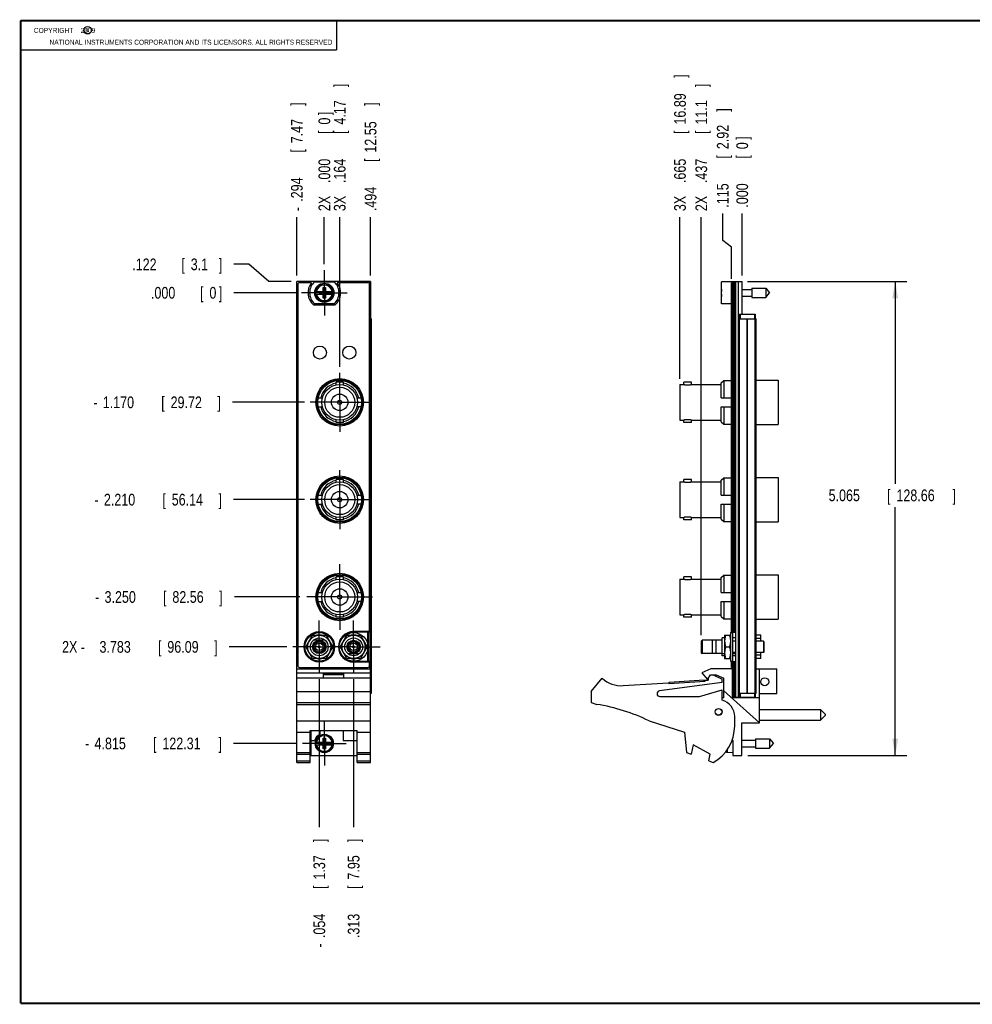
# Model space of a CAD drawing. Header units: inches. Extents: x 0.2 to 16.8, y 0.1 to 10.8.
# Tile 1 of 9: x 0.2 to 10.4, y 0.2 to 10.8. Entities that reach past the tile are written whole.
import ezdxf

# ---------------------------------------------------------------- set-up
doc = ezdxf.new("R2010")
doc.units = ezdxf.units.IN
doc.header["$LTSCALE"] = 0.935
doc.header["$MEASUREMENT"] = 0
doc.linetypes.add('CENTER', pattern=[0.6, 0.375, -0.075, 0.075, -0.075])
doc.layers.get('0').update_dxf_attribs({"linetype": 'CONTINUOUS'})
doc.layers.add('DEFAULT_1', color=7, linetype='CENTER')
doc.layers.add('DIMENSIONS', color=7, linetype='CONTINUOUS')
doc.styles.get("Standard").update_dxf_attribs({"font": 'txt', "width": 0.8})
doc.dimstyles.new('DIMSTYLE_1', dxfattribs={"dimtxt": 0.125, "dimasz": 0.18, "dimexe": 0.18, "dimexo": 0.0625, "dimgap": 0.09, "dimtad": 0, "dimtih": 1, "dimtoh": 1, "dimdec": 3, "dimzin": 4, "dimdsep": 46, "dimtxsty": 'STANDARD', "dimblk": '_FILLED', "dimblk1": '_FILLED', "dimblk2": '_FILLED', "dimcen": 0.09, "dimadec": 0, "dimazin": 0, "dimtp": 0.001, "dimtm": 0.001, "dimtfac": 1, "dimtdec": 3, "dimtofl": 0, "dimtmove": 0, "dimatfit": 3, "dimldrblk": '_FILLED', "dimfxl": 1, "dimtolj": 1, "dimtzin": 4, "dimarcsym": 0})
doc.dimstyles.new('DIMSTYLE_2', dxfattribs={"dimtxt": 0.125, "dimasz": 0.18, "dimexe": 0.18, "dimexo": 0.0625, "dimgap": 0.09, "dimtad": 0, "dimtih": 1, "dimtoh": 1, "dimdec": 3, "dimzin": 4, "dimdsep": 46, "dimtxsty": 'STANDARD', "dimblk": '_FILLED', "dimblk1": '_FILLED', "dimblk2": '_FILLED', "dimcen": 0.09, "dimadec": 0, "dimazin": 0, "dimtp": 0.001, "dimtm": 0.001, "dimtfac": 1, "dimtdec": 3, "dimtofl": 0, "dimtmove": 0, "dimatfit": 3, "dimldrblk": '_FILLED', "dimfxl": 1, "dimtolj": 1, "dimtzin": 4, "dimarcsym": 0})

# ---------------------------------------------------------------- blocks, each defined once
blk = doc.blocks.new('_FILLED')
at = {"color": 0, "linetype": 'BYBLOCK'}
blk.add_solid([(0, 0), (-1, 0.174), (-1, -0.174)], dxfattribs=at)
blk = doc.blocks.new('*D0')
at = {"layer": 'DIMENSIONS', "color": 2, "linetype": 'CONTINUOUS'}
for p, q in [((8.02, 7.973), (9.723, 7.973)), ((9.598, 7.973), (9.598, 5.811)), ((9.598, 2.908), (9.598, 5.561)), ((8.023, 2.908), (9.723, 2.908))]:
    blk.add_line(p, q, dxfattribs=at)
at = {"layer": 'DIMENSIONS', "color": 2, "linetype": 'CONTINUOUS', "xscale": 0.18, "yscale": 0.18, "zscale": 0.18}
for p, rotation in [((9.598, 7.973), 90), ((9.598, 2.908), 270)]:
    blk.add_blockref('_FILLED', p, dxfattribs=dict(at, rotation=rotation))
at = {"layer": 'DIMENSIONS', "color": 2, "linetype": 'CONTINUOUS', "width": 0.8}
for s, p in [('5.065', (8.886, 5.624)), ('[', (9.511, 5.624)), ('128.66', (9.611, 5.624)), (']', (10.211, 5.624))]:
    blk.add_text(s, height=0.125, dxfattribs=at).set_placement(p)
blk = doc.blocks.new('*D1')
at = {"layer": 'DIMENSIONS', "color": 2, "linetype": 'CONTINUOUS'}
for p, q in [((7.755, 8.408), (7.755, 8.698)), ((7.847, 8.338), (7.755, 8.408)), ((7.847, 8.001), (7.847, 8.338))]:
    blk.add_line(p, q, dxfattribs=at)
at = {"layer": 'DIMENSIONS', "color": 2, "linetype": 'CONTINUOUS', "width": 0.8}
for s, p in [(']', (7.817, 9.785)), ('2.92', (7.817, 9.385)), ('[', (7.817, 9.285)), ('.115', (7.817, 8.76))]:
    blk.add_text(s, height=0.125, rotation=90, dxfattribs=at).set_placement(p)
blk = doc.blocks.new('*D2')
at = {"layer": 'DIMENSIONS', "color": 2, "linetype": 'CONTINUOUS'}
blk.add_line((7.297, 6.933), (7.297, 8.66), dxfattribs=at)
at = {"layer": 'DIMENSIONS', "color": 2, "linetype": 'CONTINUOUS', "width": 0.8}
for s, p in [(']', (7.36, 10.148)), ('16.89', (7.36, 9.648)), ('[', (7.36, 9.548)), ('.665', (7.36, 9.023)), ('3X ', (7.36, 8.723))]:
    blk.add_text(s, height=0.125, rotation=90, dxfattribs=at).set_placement(p)
blk = doc.blocks.new('*D3')
at = {"layer": 'DIMENSIONS', "color": 2, "linetype": 'CONTINUOUS'}
blk.add_line((7.525, 4.192), (7.525, 8.66), dxfattribs=at)
at = {"layer": 'DIMENSIONS', "color": 2, "linetype": 'CONTINUOUS', "width": 0.8}
for s, p in [(']', (7.588, 10.048)), ('11.1', (7.588, 9.648)), ('[', (7.588, 9.548)), ('.437', (7.588, 9.023)), ('2X ', (7.588, 8.723))]:
    blk.add_text(s, height=0.125, rotation=90, dxfattribs=at).set_placement(p)
blk = doc.blocks.new('*D4')
at = {"layer": 'DIMENSIONS', "color": 2, "linetype": 'CONTINUOUS'}
blk.add_line((7.962, 8.035), (7.962, 8.698), dxfattribs=at)
at = {"layer": 'DIMENSIONS', "color": 2, "linetype": 'CONTINUOUS', "width": 0.8}
for s, p in [(']', (8.025, 9.485)), ('0', (8.025, 9.385)), ('[', (8.025, 9.285)), ('.000', (8.025, 8.76))]:
    blk.add_text(s, height=0.125, rotation=90, dxfattribs=at).set_placement(p)
blk = doc.blocks.new('*D5')
at = {"layer": 'DIMENSIONS', "color": 2, "linetype": 'CONTINUOUS'}
for p, q in [((2.691, 8.155), (2.53, 8.155)), ((2.902, 7.973), (2.691, 8.155)), ((3.14, 7.973), (2.902, 7.973))]:
    blk.add_line(p, q, dxfattribs=at)
at = {"layer": 'DIMENSIONS', "color": 2, "linetype": 'CONTINUOUS', "width": 0.8}
for s, p in [('.122', (1.443, 8.092)), ('[', (1.968, 8.092)), ('3.1', (2.068, 8.092)), (']', (2.368, 8.092))]:
    blk.add_text(s, height=0.125, dxfattribs=at).set_placement(p)
blk = doc.blocks.new('*D6')
at = {"layer": 'DIMENSIONS', "color": 2, "linetype": 'CONTINUOUS'}
blk.add_line((3.283, 6.681), (2.515, 6.681), dxfattribs=at)
at = {"layer": 'DIMENSIONS', "color": 2, "linetype": 'CONTINUOUS', "width": 0.8}
for s, p in [('1.170', (1.128, 6.618)), ('[', (1.753, 6.618)), ('29.72', (1.853, 6.618)), (']', (2.353, 6.618)), ('-', (1.028, 6.618))]:
    blk.add_text(s, height=0.125, dxfattribs=at).set_placement(p)
blk = doc.blocks.new('*D7')
at = {"layer": 'DIMENSIONS', "color": 2, "linetype": 'CONTINUOUS'}
blk.add_line((3.283, 5.641), (2.527, 5.641), dxfattribs=at)
at = {"layer": 'DIMENSIONS', "color": 2, "linetype": 'CONTINUOUS', "width": 0.8}
for s, p in [('2.210', (1.14, 5.578)), ('[', (1.765, 5.578)), ('56.14', (1.865, 5.578)), (']', (2.365, 5.578)), ('-', (1.04, 5.578))]:
    blk.add_text(s, height=0.125, dxfattribs=at).set_placement(p)
blk = doc.blocks.new('*D8')
at = {"layer": 'DIMENSIONS', "color": 2, "linetype": 'CONTINUOUS'}
blk.add_line((3.236, 4.601), (2.535, 4.601), dxfattribs=at)
at = {"layer": 'DIMENSIONS', "color": 2, "linetype": 'CONTINUOUS', "width": 0.8}
for s, p in [('3.250', (1.147, 4.538)), ('[', (1.772, 4.538)), ('82.56', (1.872, 4.538)), (']', (2.372, 4.538)), ('-', (1.047, 4.538))]:
    blk.add_text(s, height=0.125, dxfattribs=at).set_placement(p)
blk = doc.blocks.new('*D9')
at = {"layer": 'DIMENSIONS', "color": 2, "linetype": 'CONTINUOUS'}
blk.add_line((3.097, 4.068), (2.48, 4.068), dxfattribs=at)
at = {"layer": 'DIMENSIONS', "color": 2, "linetype": 'CONTINUOUS', "width": 0.8}
for s, p in [('2X -', (0.693, 4.005)), ('3.783', (1.093, 4.005)), ('[', (1.718, 4.005)), ('96.09', (1.818, 4.005)), (']', (2.318, 4.005))]:
    blk.add_text(s, height=0.125, dxfattribs=at).set_placement(p)
blk = doc.blocks.new('*D10')
at = {"layer": 'DIMENSIONS', "color": 2, "linetype": 'CONTINUOUS'}
blk.add_line((3.2, 3.036), (2.527, 3.036), dxfattribs=at)
at = {"layer": 'DIMENSIONS', "color": 2, "linetype": 'CONTINUOUS', "width": 0.8}
for s, p in [('4.815', (1.04, 2.973)), ('[', (1.665, 2.973)), ('122.31', (1.765, 2.973)), (']', (2.365, 2.973)), ('-', (0.94, 2.973))]:
    blk.add_text(s, height=0.125, dxfattribs=at).set_placement(p)
blk = doc.blocks.new('*D11')
at = {"layer": 'DIMENSIONS', "color": 2, "linetype": 'CONTINUOUS'}
blk.add_line((3.19, 7.851), (2.53, 7.851), dxfattribs=at)
at = {"layer": 'DIMENSIONS', "color": 2, "linetype": 'CONTINUOUS', "width": 0.8}
for s, p in [('.000', (1.643, 7.788)), ('[', (2.168, 7.788)), ('0', (2.268, 7.788)), (']', (2.368, 7.788))]:
    blk.add_text(s, height=0.125, dxfattribs=at).set_placement(p)
blk = doc.blocks.new('*D12')
at = {"layer": 'DIMENSIONS', "color": 2, "linetype": 'CONTINUOUS'}
blk.add_line((3.661, 7.058), (3.661, 8.66), dxfattribs=at)
at = {"layer": 'DIMENSIONS', "color": 2, "linetype": 'CONTINUOUS', "width": 0.8}
for s, p in [(']', (3.723, 10.048)), ('4.17', (3.723, 9.648)), ('[', (3.723, 9.548)), ('.164', (3.723, 9.023)), ('3X ', (3.723, 8.723))]:
    blk.add_text(s, height=0.125, rotation=90, dxfattribs=at).set_placement(p)
blk = doc.blocks.new('*D13')
at = {"layer": 'DIMENSIONS', "color": 2, "linetype": 'CONTINUOUS'}
blk.add_line((3.202, 8.035), (3.202, 8.66), dxfattribs=at)
at = {"layer": 'DIMENSIONS', "color": 2, "linetype": 'CONTINUOUS', "width": 0.8}
for s, p in [(']', (3.265, 9.848)), ('7.47', (3.265, 9.448)), ('[', (3.265, 9.348)), ('.294', (3.265, 8.823)), ('-', (3.265, 8.723))]:
    blk.add_text(s, height=0.125, rotation=90, dxfattribs=at).set_placement(p)
blk = doc.blocks.new('*D14')
at = {"layer": 'DIMENSIONS', "color": 2, "linetype": 'CONTINUOUS'}
blk.add_line((3.99, 8.035), (3.99, 8.66), dxfattribs=at)
at = {"layer": 'DIMENSIONS', "color": 2, "linetype": 'CONTINUOUS', "width": 0.8}
for s, p in [(']', (4.053, 9.848)), ('12.55', (4.053, 9.348)), ('[', (4.053, 9.248)), ('.494', (4.053, 8.723))]:
    blk.add_text(s, height=0.125, rotation=90, dxfattribs=at).set_placement(p)
blk = doc.blocks.new('*D15')
at = {"layer": 'DIMENSIONS', "color": 2, "linetype": 'CONTINUOUS'}
blk.add_line((3.442, 3.722), (3.442, 2.143), dxfattribs=at)
at = {"layer": 'DIMENSIONS', "color": 2, "linetype": 'CONTINUOUS', "width": 0.8}
for s, p in [(']', (3.505, 1.981)), ('1.37', (3.505, 1.581)), ('[', (3.505, 1.481)), ('.054', (3.505, 0.956)), ('-', (3.505, 0.856))]:
    blk.add_text(s, height=0.125, rotation=90, dxfattribs=at).set_placement(p)
blk = doc.blocks.new('*D16')
at = {"layer": 'DIMENSIONS', "color": 2, "linetype": 'CONTINUOUS'}
blk.add_line((3.809, 3.722), (3.809, 2.143), dxfattribs=at)
at = {"layer": 'DIMENSIONS', "color": 2, "linetype": 'CONTINUOUS', "width": 0.8}
for s, p in [(']', (3.872, 1.981)), ('7.95', (3.872, 1.581)), ('[', (3.872, 1.481)), ('.313', (3.872, 0.956))]:
    blk.add_text(s, height=0.125, rotation=90, dxfattribs=at).set_placement(p)
blk = doc.blocks.new('*D17')
at = {"layer": 'DIMENSIONS', "color": 2, "linetype": 'CONTINUOUS'}
blk.add_line((3.496, 8.157), (3.496, 8.66), dxfattribs=at)
at = {"layer": 'DIMENSIONS', "color": 2, "linetype": 'CONTINUOUS', "width": 0.8}
for s, p in [(']', (3.559, 9.748)), ('0', (3.559, 9.648)), ('[', (3.559, 9.548)), ('.000', (3.559, 9.023)), ('2X ', (3.559, 8.723))]:
    blk.add_text(s, height=0.125, rotation=90, dxfattribs=at).set_placement(p)

msp = doc.modelspace()

# ---------------------------------------------------------------- linework, layer by layer
at = {"color": 2, "linetype": 'CONTINUOUS'}
for p, q in [((0.25, 10.7586), (3.625, 10.7586)), ((0.25, 10.7586), (0.25, 10.4456)), ((3.625, 10.7586), (3.625, 10.4456)), ((0.25, 10.4456), (3.625, 10.4456))]:
    msp.add_line(p, q, dxfattribs=at)
at = {"color": 7, "linetype": 'CONTINUOUS'}
for p, q in [((3.2023, 2.8305), (3.2023, 7.9727)), ((3.9903, 7.9727), (3.2023, 7.9727)), ((3.2123, 7.9387), (3.2123, 3.8687)), ((3.3586, 7.9587), (3.2323, 7.9587)), ((3.3925, 7.9692), (3.6, 7.9692)), ((3.4825, 7.7936), (3.51, 7.9078)), ((3.4825, 7.8645), (3.4825, 7.9078)), ((3.51, 7.7936), (3.4825, 7.9078)), ((3.4825, 7.9078), (3.51, 7.9078)), ((3.51, 7.9078), (3.51, 7.8645)), ((3.9603, 7.9587), (3.6339, 7.9587)), ((3.9803, 4.2305), (3.9803, 7.9387)), ((3.9903, 7.9727), (3.9903, 4.2255)), ((7.7423, 7.7322), (7.7423, 7.9692)), ((7.8623, 7.9692), (7.7423, 7.9692)), ((7.8473, 4.2205), (7.8473, 7.9587)), ((7.8623, 7.9587), (7.8473, 7.9587)), ((7.8623, 7.9387), (7.8473, 7.9387)), ((7.8623, 3.5297), (7.8623, 7.9727)), ((7.8623, 7.9727), (7.9623, 7.9727)), ((7.8743, 7.9727), (7.8743, 4.2255)), ((7.8803, 7.9727), (7.8803, 4.2255)), ((7.8923, 7.9727), (7.8923, 3.5297)), ((7.9215, 3.5297), (7.9215, 7.9727)), ((7.9573, 7.9727), (7.9573, 7.6227)), ((7.9623, 7.6227), (7.9623, 7.9727)), ((8.066, 7.8999), (8.066, 7.8015)), ((8.066, 7.8999), (8.214, 7.8999)), ((8.214, 7.8999), (8.214, 7.8015)), ((8.214, 7.8999), (8.2553, 7.8507)), ((3.4016, 7.8645), (3.4845, 7.8645)), ((3.4016, 7.8369), (3.4845, 7.8369)), ((3.4477, 7.839), (3.4477, 7.8624)), ((3.4477, 7.839), (3.5448, 7.8624)), ((3.4845, 7.8624), (3.4477, 7.8624)), ((3.4477, 7.8624), (3.5448, 7.839)), ((3.4477, 7.839), (3.4845, 7.839)), ((3.4825, 7.7936), (3.4825, 7.8369)), ((3.51, 7.7936), (3.4825, 7.7936)), ((3.4845, 7.8645), (3.4845, 7.8624)), ((3.4845, 7.839), (3.508, 7.8624)), ((3.508, 7.839), (3.4845, 7.8624)), ((3.4845, 7.8369), (3.4845, 7.839)), ((3.508, 7.8645), (3.508, 7.8624)), ((3.508, 7.8645), (3.5909, 7.8645)), ((3.5448, 7.8624), (3.508, 7.8624)), ((3.508, 7.8369), (3.508, 7.839)), ((3.508, 7.839), (3.5448, 7.839)), ((3.508, 7.8369), (3.5909, 7.8369)), ((3.51, 7.8369), (3.51, 7.7936)), ((3.5448, 7.839), (3.5448, 7.8624)), ((7.7423, 7.8645), (7.7402, 7.8645)), ((7.7402, 7.8369), (7.7423, 7.8369)), ((7.9623, 7.8857), (8.066, 7.8857)), ((7.9623, 7.8157), (8.066, 7.8157)), ((8.066, 7.8015), (8.214, 7.8015)), ((8.214, 7.8015), (8.2553, 7.8507)), ((3.61, 7.7177), (3.3825, 7.7177)), ((3.6, 7.7322), (3.3925, 7.7322)), ((7.8473, 7.7322), (7.7423, 7.7322)), ((7.9323, 7.6227), (7.9323, 7.5727)), ((7.9323, 7.6227), (8.1023, 7.6227)), ((7.9423, 7.6227), (7.9423, 7.5727)), ((7.9623, 7.6382), (7.9573, 7.6382)), ((8.0923, 7.6227), (8.0923, 7.5727)), ((8.1023, 7.6227), (8.1023, 7.5727)), ((3.9903, 7.5727), (4.002, 7.5727)), ((4.002, 3.5727), (4.002, 7.5727)), ((7.9233, 3.5727), (7.9233, 7.5727)), ((7.9233, 7.5727), (8.1113, 7.5727)), ((7.9322, 3.5727), (7.9322, 7.5727)), ((8.0141, 3.5727), (8.0141, 7.5727)), ((8.0204, 3.5727), (8.0204, 7.5727)), ((8.1023, 3.5727), (8.1023, 7.5727)), ((8.1113, 3.5727), (8.1113, 7.5727)), ((3.621, 6.8664), (3.621, 6.897)), ((3.7, 6.897), (3.621, 6.897)), ((3.7, 6.8664), (3.7, 6.897)), ((7.2973, 6.8705), (7.2973, 6.4905)), ((7.2973, 6.8705), (7.3399, 6.8705)), ((7.3399, 6.8705), (7.3399, 6.897)), ((7.4189, 6.897), (7.3399, 6.897)), ((7.4189, 6.8705), (7.4189, 6.897)), ((7.4189, 6.8705), (7.7373, 6.8705)), ((7.7373, 6.889), (7.7673, 6.9145)), ((7.7373, 6.7285), (7.7373, 6.889)), ((7.7673, 6.9145), (7.7673, 6.7285)), ((7.7673, 6.9145), (7.8473, 6.9145)), ((8.1113, 6.9175), (8.3453, 6.9175)), ((8.3453, 6.9175), (8.3453, 6.4435)), ((3.4315, 6.7285), (3.477, 6.7285)), ((3.4315, 6.6325), (3.477, 6.6325)), ((3.844, 6.7285), (3.8896, 6.7285)), ((3.8896, 6.6325), (3.844, 6.6325)), ((7.7373, 6.7285), (7.8473, 6.7285)), ((7.7373, 6.472), (7.7373, 6.6325)), ((7.7373, 6.6325), (7.8473, 6.6325)), ((7.7673, 6.6325), (7.7673, 6.4465)), ((3.621, 6.464), (3.621, 6.4947)), ((3.7, 6.464), (3.621, 6.464)), ((3.7, 6.464), (3.7, 6.4947)), ((7.2973, 6.4905), (7.3399, 6.4905)), ((7.3399, 6.464), (7.3399, 6.4905)), ((7.4189, 6.464), (7.3399, 6.464)), ((7.4189, 6.464), (7.4189, 6.4905)), ((7.4189, 6.4905), (7.7373, 6.4905)), ((7.7373, 6.472), (7.7673, 6.4465)), ((7.7673, 6.4465), (7.8473, 6.4465)), ((8.1113, 6.4435), (8.3453, 6.4435)), ((3.621, 5.8264), (3.621, 5.857)), ((3.7, 5.857), (3.621, 5.857)), ((3.7, 5.8264), (3.7, 5.857)), ((7.2973, 5.8305), (7.2973, 5.4505)), ((7.2973, 5.8305), (7.3399, 5.8305)), ((7.3399, 5.8305), (7.3399, 5.857)), ((7.4189, 5.857), (7.3399, 5.857)), ((7.4189, 5.8305), (7.4189, 5.857)), ((7.4189, 5.8305), (7.7373, 5.8305)), ((7.7373, 5.849), (7.7673, 5.8745)), ((7.7373, 5.6885), (7.7373, 5.849)), ((7.7673, 5.8745), (7.7673, 5.6885)), ((7.7673, 5.8745), (7.8473, 5.8745)), ((8.1113, 5.8775), (8.3453, 5.8775)), ((8.3453, 5.8775), (8.3453, 5.4035)), ((3.4315, 5.6885), (3.477, 5.6885)), ((3.844, 5.6885), (3.8896, 5.6885)), ((7.7373, 5.6885), (7.8473, 5.6885)), ((3.4315, 5.5925), (3.477, 5.5925)), ((3.8896, 5.5925), (3.844, 5.5925)), ((7.7373, 5.432), (7.7373, 5.5925)), ((7.7373, 5.5925), (7.8473, 5.5925)), ((7.7673, 5.5925), (7.7673, 5.4065)), ((3.621, 5.424), (3.621, 5.4547)), ((3.7, 5.424), (3.621, 5.424)), ((3.7, 5.424), (3.7, 5.4547)), ((7.2973, 5.4505), (7.3399, 5.4505)), ((7.3399, 5.424), (7.3399, 5.4505)), ((7.4189, 5.424), (7.3399, 5.424)), ((7.4189, 5.424), (7.4189, 5.4505)), ((7.4189, 5.4505), (7.7373, 5.4505)), ((7.7373, 5.432), (7.7673, 5.4065)), ((7.7673, 5.4065), (7.8473, 5.4065)), ((8.1113, 5.4035), (8.3453, 5.4035)), ((3.7, 4.817), (3.621, 4.817)), ((3.621, 4.7864), (3.621, 4.817)), ((3.7, 4.7864), (3.7, 4.817)), ((7.2973, 4.7905), (7.3399, 4.7905)), ((7.2973, 4.7905), (7.2973, 4.4105)), ((7.4189, 4.817), (7.3399, 4.817)), ((7.3399, 4.7905), (7.3399, 4.817)), ((7.4189, 4.7905), (7.4189, 4.817)), ((7.4189, 4.7905), (7.7373, 4.7905)), ((7.7373, 4.809), (7.7673, 4.8345)), ((7.7373, 4.6485), (7.7373, 4.809)), ((7.7673, 4.8345), (7.8473, 4.8345)), ((7.7673, 4.8345), (7.7673, 4.6485)), ((8.1113, 4.8375), (8.3453, 4.8375)), ((8.3453, 4.8375), (8.3453, 4.3635)), ((3.4315, 4.6485), (3.477, 4.6485)), ((3.844, 4.6485), (3.8896, 4.6485)), ((7.7373, 4.6485), (7.8473, 4.6485)), ((3.4315, 4.5525), (3.477, 4.5525)), ((3.8896, 4.5525), (3.844, 4.5525)), ((7.7373, 4.5525), (7.8473, 4.5525)), ((7.7373, 4.392), (7.7373, 4.5525)), ((7.7673, 4.5525), (7.7673, 4.3665)), ((3.621, 4.384), (3.621, 4.4147)), ((3.7, 4.384), (3.621, 4.384)), ((3.7, 4.384), (3.7, 4.4147)), ((7.2973, 4.4105), (7.3399, 4.4105)), ((7.3399, 4.384), (7.3399, 4.4105)), ((7.4189, 4.384), (7.3399, 4.384)), ((7.4189, 4.4105), (7.7373, 4.4105)), ((7.4189, 4.384), (7.4189, 4.4105)), ((7.7373, 4.392), (7.7673, 4.3665)), ((7.7673, 4.3665), (7.8473, 4.3665)), ((8.1113, 4.3635), (8.3453, 4.3635)), ((3.9803, 4.2305), (3.8093, 4.2305)), ((3.9903, 4.2255), (3.8093, 4.2255)), ((3.9563, 4.2255), (3.9563, 4.1097)), ((7.8373, 4.2205), (7.8623, 4.2205)), ((7.8373, 4.2205), (7.8373, 3.9145)), ((7.8623, 4.2305), (7.8473, 4.2305)), ((7.8623, 4.2255), (7.8923, 4.2255)), ((3.2979, 4.0675), (3.3701, 4.1925)), ((3.3378, 4.1366), (3.3361, 4.1382)), ((3.3701, 4.1925), (3.5144, 4.1925)), ((3.3827, 4.1415), (3.5018, 4.1415)), ((3.5144, 4.1925), (3.5866, 4.0675)), ((3.5484, 4.1382), (3.5467, 4.1366)), ((3.6649, 4.0675), (3.7371, 4.1925)), ((3.7048, 4.1366), (3.7031, 4.1382)), ((3.7371, 4.1925), (3.8814, 4.1925)), ((3.8814, 4.1925), (3.9536, 4.0675)), ((3.9154, 4.1382), (3.9137, 4.1366)), ((7.5253, 4.1295), (7.5353, 4.1395)), ((7.5253, 4.1295), (7.5253, 4.0055)), ((7.6413, 4.1395), (7.5353, 4.1395)), ((7.5353, 4.1395), (7.5353, 3.9955)), ((7.6433, 4.1375), (7.6413, 4.1395)), ((7.6413, 4.1395), (7.6413, 3.9955)), ((7.6793, 4.1375), (7.6433, 4.1375)), ((7.6793, 4.1375), (7.6813, 4.1395)), ((7.7483, 4.1395), (7.6813, 4.1395)), ((7.6813, 4.1395), (7.6813, 3.9955)), ((7.7743, 4.1625), (7.7483, 4.1625)), ((7.7483, 3.9725), (7.7483, 4.1625)), ((7.7743, 4.1915), (7.7748, 4.1925)), ((7.7743, 4.1915), (7.7743, 3.9435)), ((7.7748, 4.1925), (7.8367, 4.1925)), ((7.8367, 4.1925), (7.8373, 4.1915)), ((7.8923, 4.1625), (7.8623, 4.1625)), ((7.8923, 4.1271), (7.8623, 4.1271)), ((8.1623, 4.1925), (8.1113, 4.1925)), ((8.1623, 4.1565), (8.1113, 4.1565)), ((8.1903, 4.1275), (8.1113, 4.1275)), ((8.1623, 4.1275), (8.1623, 4.1925)), ((8.1953, 4.1225), (8.1903, 4.1275)), ((8.1903, 4.1275), (8.1903, 4.0075)), ((8.1953, 4.1225), (8.1953, 4.0125)), ((3.3701, 3.9425), (3.2979, 4.0675)), ((3.3361, 3.9968), (3.3378, 3.9984)), ((3.5866, 4.0675), (3.5144, 3.9425)), ((3.5467, 3.9984), (3.5484, 3.9968)), ((3.7371, 3.9425), (3.6649, 4.0675)), ((3.7031, 3.9968), (3.7048, 3.9984)), ((3.9536, 4.0675), (3.8814, 3.9425)), ((3.9137, 3.9984), (3.9154, 3.9968)), ((3.9563, 4.0253), (3.9563, 3.9095)), ((7.5253, 4.0055), (7.5353, 3.9955)), ((7.786, 4.0675), (7.8255, 4.0675)), ((7.8923, 4.0079), (7.8623, 4.0079)), ((8.1903, 4.0075), (8.1113, 4.0075)), ((8.1623, 3.9425), (8.1623, 4.0075)), ((8.1953, 4.0125), (8.1903, 4.0075)), ((3.5144, 3.9425), (3.3701, 3.9425)), ((3.8814, 3.9425), (3.7371, 3.9425)), ((3.8688, 3.9935), (3.7497, 3.9935)), ((3.9903, 3.9095), (3.8093, 3.9095)), ((3.9803, 3.9045), (3.8093, 3.9045)), ((3.9803, 3.8687), (3.9803, 3.9045)), ((3.9903, 2.8305), (3.9903, 3.9095)), ((7.6413, 3.9955), (7.5353, 3.9955)), ((7.6433, 3.9975), (7.6413, 3.9955)), ((7.6793, 3.9975), (7.6433, 3.9975)), ((7.6793, 3.9975), (7.6813, 3.9955)), ((7.7483, 3.9955), (7.6813, 3.9955)), ((7.7743, 3.9935), (7.7483, 3.9935)), ((7.7743, 3.9725), (7.7483, 3.9725)), ((7.7743, 3.9435), (7.7748, 3.9425)), ((7.7748, 3.9425), (7.8367, 3.9425)), ((7.8367, 3.9425), (7.8373, 3.9435)), ((7.8373, 3.9145), (7.8623, 3.9145)), ((7.8473, 3.8487), (7.8473, 3.9145)), ((7.8623, 3.9045), (7.8473, 3.9045)), ((7.8923, 3.9935), (7.8623, 3.9935)), ((7.8923, 3.9725), (7.8623, 3.9725)), ((7.8623, 3.9095), (7.8923, 3.9095)), ((7.8743, 3.9095), (7.8743, 3.5297)), ((7.8803, 3.9095), (7.8803, 3.5297)), ((8.1623, 3.9785), (8.1113, 3.9785)), ((8.1623, 3.9425), (8.1113, 3.9425)), ((3.2023, 3.8325), (3.9903, 3.8325)), ((3.2023, 3.7895), (3.9903, 3.7895)), ((3.2323, 3.8487), (3.9603, 3.8487)), ((7.6273, 3.8325), (7.5323, 3.7895)), ((7.5323, 3.7895), (7.5923, 3.7195)), ((7.8573, 3.8325), (7.6273, 3.8325)), ((7.8623, 3.8687), (7.8473, 3.8687)), ((7.8623, 3.8487), (7.8473, 3.8487)), ((7.8573, 3.5225), (7.8573, 3.8325)), ((8.1113, 3.8325), (8.3323, 3.8325)), ((8.1483, 3.2575), (8.1483, 3.8325)), ((8.3323, 3.5695), (8.3323, 3.8325)), ((3.9903, 3.7325), (3.2023, 3.7325)), ((3.4863, 3.7795), (3.7063, 3.7795)), ((3.4863, 3.7325), (3.4863, 3.7795)), ((3.4863, 3.7725), (3.7063, 3.7725)), ((3.7063, 3.7325), (3.7063, 3.7795)), ((6.3473, 3.5925), (6.4673, 3.7325)), ((6.6908, 3.6532), (7.1762, 3.6849)), ((7.7473, 3.6875), (7.0783, 3.5972)), ((7.1768, 3.675), (7.1762, 3.6849)), ((7.1768, 3.675), (7.566, 3.7004)), ((7.1808, 3.6902), (7.555, 3.7148)), ((7.1818, 3.6753), (7.1808, 3.6902)), ((7.556, 3.6998), (7.555, 3.7148)), ((7.5653, 3.7104), (7.5973, 3.7125)), ((7.566, 3.7004), (7.5653, 3.7104)), ((7.5923, 3.7195), (7.6254, 3.7695)), ((7.5973, 3.727), (7.5973, 3.7125)), ((7.6254, 3.7695), (7.6854, 3.7695)), ((7.6533, 3.7695), (7.7473, 3.7225)), ((7.6854, 3.7695), (7.7673, 3.7325)), ((7.7473, 3.6875), (7.7473, 3.7225)), ((7.7673, 3.5225), (7.7673, 3.7325)), ((3.2023, 3.5925), (3.9903, 3.5925)), ((6.3473, 3.5925), (6.3473, 3.4725)), ((7.5073, 3.5375), (7.7473, 3.6075)), ((7.7473, 3.4975), (7.7473, 3.6075)), ((8.1483, 3.2575), (7.7673, 3.5981)), ((3.2023, 3.4725), (3.9903, 3.4725)), ((3.9903, 3.5727), (4.002, 3.5727)), ((6.3473, 3.4725), (6.4093, 3.453)), ((7.0823, 3.5375), (7.5073, 3.5375)), ((7.7673, 3.5225), (7.7473, 3.5225)), ((8.1483, 3.5225), (7.8573, 3.5225)), ((7.8623, 3.5297), (8.1023, 3.5297)), ((7.9233, 3.5727), (8.1113, 3.5727)), ((7.9323, 3.5727), (7.9323, 3.5297)), ((7.9423, 3.5727), (7.9423, 3.5297)), ((7.9623, 3.5297), (7.9623, 3.5225)), ((8.0923, 3.5727), (8.0923, 3.5297)), ((8.1023, 3.5727), (8.1023, 3.5297)), ((8.1483, 3.5695), (8.3323, 3.5695)), ((3.2023, 3.453), (3.9903, 3.453)), ((8.1483, 3.4), (8.7983, 3.4)), ((8.7983, 3.4), (8.8483, 3.35)), ((8.7983, 3.4), (8.7983, 3.285)), ((3.2023, 3.2772), (3.9903, 3.2772)), ((6.9672, 3.2772), (7.3473, 3.1575)), ((7.8823, 3.2225), (7.8823, 3.3232)), ((8.1483, 3.285), (8.7983, 3.285)), ((8.7983, 3.285), (8.8483, 3.335)), ((8.8483, 3.35), (8.8483, 3.335)), ((3.2023, 3.1575), (3.3443, 3.1575)), ((3.3443, 3.1728), (3.8483, 3.1728)), ((3.3443, 2.8305), (3.3443, 3.1728)), ((3.3503, 3.1728), (3.3503, 2.9075)), ((3.4473, 3.1728), (3.4473, 3.1329)), ((3.6973, 3.1728), (3.6973, 3.0675)), ((3.8483, 2.8305), (3.8483, 3.1728)), ((3.8483, 3.1575), (3.9903, 3.1575)), ((7.3473, 3.1575), (7.3673, 2.9405)), ((7.9603, 3.2575), (8.1483, 3.2575)), ((7.9603, 2.9075), (7.9603, 3.2575)), ((3.3503, 3.0675), (3.3921, 3.0675)), ((3.4825, 3.0926), (3.51, 3.0926)), ((3.51, 2.9784), (3.4825, 3.0926)), ((3.4825, 3.0493), (3.4825, 3.0926)), ((3.4825, 2.9784), (3.51, 3.0926)), ((3.51, 3.0926), (3.51, 3.0493)), ((3.6973, 3.0675), (3.8483, 3.0675)), ((7.8557, 3.073), (7.8623, 3.0675)), ((7.8623, 3.0675), (7.8623, 2.9075)), ((7.9603, 3.0705), (8.106, 3.0705)), ((8.106, 3.0847), (8.254, 3.0847)), ((8.106, 3.0847), (8.106, 2.9863)), ((8.254, 3.0847), (8.2953, 3.0355)), ((8.254, 3.0847), (8.254, 2.9863)), ((3.4016, 3.0493), (3.4845, 3.0493)), ((3.4016, 3.0217), (3.4845, 3.0217)), ((3.4477, 3.0238), (3.5448, 3.0472)), ((3.4845, 3.0472), (3.4477, 3.0472)), ((3.4477, 3.0472), (3.5448, 3.0238)), ((3.4477, 3.0238), (3.4477, 3.0472)), ((3.4477, 3.0238), (3.4845, 3.0238)), ((3.4825, 2.9784), (3.4825, 3.0217)), ((3.51, 2.9784), (3.4825, 2.9784)), ((3.4845, 3.0493), (3.4845, 3.0472)), ((3.508, 3.0238), (3.4845, 3.0472)), ((3.4845, 3.0238), (3.508, 3.0472)), ((3.4845, 3.0217), (3.4845, 3.0238)), ((3.508, 3.0493), (3.5909, 3.0493)), ((3.508, 3.0493), (3.508, 3.0472)), ((3.5448, 3.0472), (3.508, 3.0472)), ((3.508, 3.0238), (3.5448, 3.0238)), ((3.508, 3.0217), (3.508, 3.0238)), ((3.508, 3.0217), (3.5909, 3.0217)), ((3.51, 3.0217), (3.51, 2.9784)), ((3.5448, 3.0238), (3.5448, 3.0472)), ((7.4373, 3.0213), (7.4173, 2.9213)), ((7.6212, 2.9213), (7.4373, 3.0213)), ((7.8051, 2.9408), (7.8051, 2.9712)), ((7.9603, 3.0005), (8.106, 3.0005)), ((8.106, 2.9863), (8.254, 2.9863)), ((8.254, 2.9863), (8.2953, 3.0355)), ((3.2023, 2.9405), (3.3443, 2.9405)), ((3.2023, 2.9213), (3.3443, 2.9213)), ((3.2023, 2.8484), (3.3443, 2.8484)), ((3.3503, 2.9075), (3.8483, 2.9075)), ((3.8483, 2.9405), (3.9903, 2.9405)), ((3.8483, 2.9213), (3.9903, 2.9213)), ((3.8483, 2.8484), (3.9903, 2.8484)), ((7.3673, 2.9405), (7.4173, 2.9213)), ((7.6067, 2.8484), (7.6212, 2.9213)), ((7.6067, 2.8484), (7.6533, 2.8305)), ((7.8051, 2.9408), (7.8623, 2.9375)), ((7.8623, 2.9075), (7.9603, 2.9075)), ((3.2023, 2.8305), (3.3443, 2.8305)), ((3.8483, 2.8305), (3.9903, 2.8305))]:
    msp.add_line(p, q, dxfattribs=at)
at = {"color": 9, "linetype": 'CONTINUOUS'}
for p, q in [((3.9783, 7.9727), (3.9783, 7.9462)), ((3.9932, 3.5727), (3.9932, 7.5727)), ((4.0018, 3.5727), (4.0018, 7.5727)), ((3.9754, 3.9095), (3.9754, 4.2255)), ((3.9783, 4.2305), (3.9783, 4.2255)), ((3.9783, 3.9095), (3.9783, 3.9045)), ((3.9783, 3.8612), (3.9783, 3.8325))]:
    msp.add_line(p, q, dxfattribs=at)
at = {"color": 7, "linetype": 'CONTINUOUS', "const_width": 0.02}
for points in [[(0.25, 10.7586), (0.25, 0.2586)], [(16.75, 10.7586), (0.25, 10.7586)], [(0.25, 0.2586), (16.75, 0.2586)]]:
    msp.add_lwpolyline(points, dxfattribs=at)
at = {"color": 2, "linetype": 'CONTINUOUS'}
msp.add_circle((0.9659, 10.6562), 0.0403, dxfattribs=at)
at = {"color": 7, "linetype": 'CONTINUOUS'}
for centre, radius in [((3.4963, 7.8507), 0.1025), ((3.4963, 7.8507), 0.098), ((3.4493, 7.2117), 0.07), ((3.7633, 7.2117), 0.07), ((3.6605, 6.6805), 0.254), ((3.6605, 6.6805), 0.242), ((3.6605, 6.6805), 0.234), ((3.6605, 6.6805), 0.19), ((3.6605, 6.6805), 0.1603), ((3.6605, 6.6805), 0.0878), ((3.6605, 6.6805), 0.0208), ((3.6605, 5.6405), 0.254), ((3.6605, 5.6405), 0.242), ((3.6605, 5.6405), 0.234), ((3.6605, 5.6405), 0.19), ((3.6605, 5.6405), 0.1603), ((3.6605, 5.6405), 0.0878), ((3.6605, 5.6405), 0.0208), ((3.6605, 4.6005), 0.254), ((3.6605, 4.6005), 0.242), ((3.6605, 4.6005), 0.234), ((3.6605, 4.6005), 0.19), ((3.6605, 4.6005), 0.1603), ((3.6605, 4.6005), 0.0878), ((3.6605, 4.6005), 0.0208), ((3.4423, 4.0675), 0.163), ((3.4423, 4.0675), 0.158), ((3.4423, 4.0675), 0.153), ((3.8093, 4.0675), 0.153), ((3.4423, 4.0675), 0.124), ((3.4423, 4.0675), 0.095), ((3.4423, 4.0675), 0.072), ((3.4423, 4.0675), 0.062), ((3.4423, 4.0675), 0.056), ((3.4423, 4.0675), 0.04), ((3.8093, 4.0675), 0.124), ((3.8093, 4.0675), 0.095), ((3.8093, 4.0675), 0.072), ((3.8093, 4.0675), 0.062), ((3.8093, 4.0675), 0.056), ((3.8093, 4.0675), 0.04), ((3.4423, 4.0675), 0.01), ((3.4423, 4.0675), 0.002), ((3.8093, 4.0675), 0.01), ((3.8093, 4.0675), 0.002), ((8.2033, 3.6945), 0.0425), ((7.7103, 3.3725), 0.0365), ((7.7103, 3.3725), 0.035), ((3.4963, 3.0355), 0.098)]:
    msp.add_circle(centre, radius, dxfattribs=at)
for centre, radius, start, end in [((3.2323, 7.9387), 0.02, 90, 180), ((3.4963, 7.8507), 0.175, 141.89221, 229.4642), ((3.4963, 7.8507), 0.1575, 131.20295, 228.79705), ((3.4963, 7.8507), 0.1575, 311.20295, 48.79705), ((3.4963, 7.8507), 0.175, 310.5358, 38.10779), ((3.9603, 7.9387), 0.02, 0, 90), ((3.4963, 7.8507), 0.0956, 171.71661, 188.28339), ((3.4963, 7.8507), 0.0956, 351.71661, 8.28339), ((8.0526, 7.8507), 0.3127, 172.94319, 177.47432), ((8.0526, 7.8507), 0.3127, 182.52568, 187.0613), ((3.6605, 6.6805), 0.2085, 100.94551, 166.69022), ((3.6605, 6.6805), 0.2085, 13.30978, 79.05449), ((3.6605, 6.6805), 0.2085, 193.30978, 259.05449), ((3.6605, 6.6805), 0.2085, 280.94551, 346.69022), ((3.6605, 5.6405), 0.2085, 100.94551, 166.69022), ((3.6605, 5.6405), 0.2085, 13.30978, 79.05449), ((3.6605, 5.6405), 0.2085, 193.30978, 259.05449), ((3.6605, 5.6405), 0.2085, 280.94551, 346.69022), ((3.6605, 4.6005), 0.2085, 100.94551, 166.69022), ((3.6605, 4.6005), 0.2085, 13.30978, 79.05449), ((3.6605, 4.6005), 0.2085, 193.30978, 259.05449), ((3.6605, 4.6005), 0.2085, 280.94551, 346.69022), ((3.8093, 4.0675), 0.163, 90, 270), ((3.8093, 4.0675), 0.158, 90, 270), ((3.4423, 4.0675), 0.1275, 138.66925, 146.3236), ((3.4423, 4.0675), 0.1275, 78.6764, 101.3236), ((3.4423, 4.0675), 0.1275, 33.6764, 41.33075), ((3.8093, 4.0675), 0.1275, 138.66925, 146.3236), ((3.8093, 4.0675), 0.1275, 78.6764, 101.3236), ((3.8093, 4.0675), 0.1275, 33.6764, 41.33075), ((3.4423, 4.0675), 0.1275, 213.6764, 221.33075), ((3.4423, 4.0675), 0.1275, 258.6764, 281.3236), ((3.4423, 4.0675), 0.1275, 318.66925, 326.3236), ((3.8093, 4.0675), 0.1275, 213.6764, 221.33075), ((3.8093, 4.0675), 0.1275, 258.6764, 281.3236), ((3.8093, 4.0675), 0.1275, 318.66925, 326.3236), ((3.2323, 3.8687), 0.02, 180, 270), ((3.9603, 3.8687), 0.02, 270, 360), ((6.6712, 3.9525), 0.3, 227.16657, 273.74672), ((7.8623, 3.6854), 0.0806, 90, 93.55899), ((7.0823, 3.5675), 0.03, 97.68448, 270), ((7.7023, 3.3232), 0.18, 0, 75.52249), ((7.8623, 3.6497), 0.0806, 266.44101, 270), ((6.0859, 1.453), 2.026, 64.21446, 80.81669), ((7.4323, 3.2225), 0.45, 299.41364, 360), ((3.4963, 3.0355), 0.109, 116.71426, 162.92771), ((3.4963, 3.0355), 0.0956, 171.71661, 188.28339), ((3.4963, 3.0355), 0.0956, 351.71661, 8.28339), ((7.806, 2.9565), 0.0157, 195.4149, 266.69607)]:
    msp.add_arc(centre, radius, start, end, dxfattribs=at)
at = {"color": 9, "linetype": 'CONTINUOUS'}
for centre, radius, start, end in [((3.4963, 7.8507), 0.0947, 8.36374, 171.63626), ((3.4963, 7.8507), 0.0832, 9.53359, 170.46641), ((3.4963, 7.8507), 0.0947, 188.36374, 351.63626), ((3.4963, 7.8507), 0.0832, 189.53359, 350.46641), ((3.4963, 3.0355), 0.0947, 8.36374, 171.63626), ((3.4963, 3.0355), 0.0832, 9.53359, 170.46641), ((3.4963, 3.0355), 0.0947, 188.36374, 351.63626), ((3.4963, 3.0355), 0.0832, 189.53359, 350.46641)]:
    msp.add_arc(centre, radius, start, end, dxfattribs=at)
at = {"color": 7, "linetype": 'CONTINUOUS'}
for points, knots in [([(7.3399, 6.8705), (7.3402, 6.8705), (7.3412, 6.8702), (7.3434, 6.8698), (7.347, 6.8692), (7.3518, 6.8684), (7.3577, 6.8676), (7.3645, 6.8669), (7.3718, 6.8665), (7.3794, 6.8663), (7.3871, 6.8665), (7.3944, 6.8669), (7.4011, 6.8676), (7.407, 6.8684), (7.4119, 6.8692), (7.4155, 6.8698), (7.4177, 6.8702), (7.4187, 6.8705), (7.4189, 6.8705)], [0, 0, 0, 0, 0.0097452, 0.0385909, 0.0851837, 0.1475527, 0.2232444, 0.3094063, 0.402865, 0.5000624, 0.5972756, 0.6907617, 0.7769387, 0.8526109, 0.9149321, 0.9614683, 0.9902728, 1, 1, 1, 1]), ([(7.4189, 6.4905), (7.4187, 6.4906), (7.4177, 6.4908), (7.4155, 6.4912), (7.4119, 6.4919), (7.407, 6.4926), (7.4011, 6.4934), (7.3944, 6.4941), (7.3871, 6.4946), (7.3794, 6.4947), (7.3718, 6.4946), (7.3645, 6.4941), (7.3577, 6.4934), (7.3518, 6.4926), (7.347, 6.4919), (7.3434, 6.4912), (7.3412, 6.4908), (7.3402, 6.4906), (7.3399, 6.4905)], [0, 0, 0, 0, 0.0097272, 0.0385317, 0.0850679, 0.1473891, 0.2230613, 0.3092383, 0.4027244, 0.4999376, 0.597135, 0.6905937, 0.7767556, 0.8524473, 0.9148163, 0.9614091, 0.9902548, 1, 1, 1, 1]), ([(7.3399, 5.8305), (7.3402, 5.8305), (7.3412, 5.8302), (7.3434, 5.8298), (7.347, 5.8292), (7.3518, 5.8284), (7.3577, 5.8276), (7.3645, 5.8269), (7.3718, 5.8265), (7.3794, 5.8263), (7.3871, 5.8265), (7.3944, 5.8269), (7.4011, 5.8276), (7.407, 5.8284), (7.4119, 5.8292), (7.4155, 5.8298), (7.4177, 5.8302), (7.4187, 5.8305), (7.4189, 5.8305)], [0, 0, 0, 0, 0.0097452, 0.0385909, 0.0851837, 0.1475527, 0.2232444, 0.3094063, 0.402865, 0.5000624, 0.5972756, 0.6907617, 0.7769387, 0.8526109, 0.9149321, 0.9614683, 0.9902728, 1, 1, 1, 1]), ([(7.4189, 5.4505), (7.4187, 5.4506), (7.4177, 5.4508), (7.4155, 5.4512), (7.4119, 5.4519), (7.407, 5.4526), (7.4011, 5.4534), (7.3944, 5.4541), (7.3871, 5.4546), (7.3794, 5.4547), (7.3718, 5.4546), (7.3645, 5.4541), (7.3577, 5.4534), (7.3518, 5.4526), (7.347, 5.4519), (7.3434, 5.4512), (7.3412, 5.4508), (7.3402, 5.4506), (7.3399, 5.4505)], [0, 0, 0, 0, 0.0097272, 0.0385317, 0.0850679, 0.1473891, 0.2230613, 0.3092383, 0.4027244, 0.4999376, 0.597135, 0.6905937, 0.7767556, 0.8524473, 0.9148163, 0.9614091, 0.9902548, 1, 1, 1, 1]), ([(7.3399, 4.7905), (7.3402, 4.7905), (7.3412, 4.7902), (7.3434, 4.7898), (7.347, 4.7892), (7.3518, 4.7884), (7.3577, 4.7876), (7.3645, 4.7869), (7.3718, 4.7865), (7.3794, 4.7863), (7.3871, 4.7865), (7.3944, 4.7869), (7.4011, 4.7876), (7.407, 4.7884), (7.4119, 4.7892), (7.4155, 4.7898), (7.4177, 4.7902), (7.4187, 4.7905), (7.4189, 4.7905)], [0, 0, 0, 0, 0.0097452, 0.0385909, 0.0851837, 0.1475527, 0.2232444, 0.3094063, 0.402865, 0.5000624, 0.5972756, 0.6907617, 0.7769387, 0.8526109, 0.9149321, 0.9614683, 0.9902728, 1, 1, 1, 1]), ([(7.4189, 4.4105), (7.4187, 4.4106), (7.4177, 4.4108), (7.4155, 4.4112), (7.4119, 4.4119), (7.407, 4.4126), (7.4011, 4.4134), (7.3944, 4.4141), (7.3871, 4.4146), (7.3794, 4.4147), (7.3718, 4.4146), (7.3645, 4.4141), (7.3577, 4.4134), (7.3518, 4.4126), (7.347, 4.4119), (7.3434, 4.4112), (7.3412, 4.4108), (7.3402, 4.4106), (7.3399, 4.4105)], [0, 0, 0, 0, 0.0097272, 0.0385317, 0.0850679, 0.1473891, 0.2230613, 0.3092383, 0.4027244, 0.4999376, 0.597135, 0.6905937, 0.7767556, 0.8524473, 0.9148163, 0.9614091, 0.9902548, 1, 1, 1, 1]), ([(7.786, 4.1925), (7.7846, 4.1884), (7.7821, 4.1802), (7.779, 4.1677), (7.7766, 4.1552), (7.7752, 4.1427), (7.7747, 4.13), (7.7752, 4.1174), (7.7766, 4.1048), (7.779, 4.0923), (7.7821, 4.0798), (7.7846, 4.0716), (7.786, 4.0675)], [0, 0, 0, 0, 0.1020259, 0.2021505, 0.3016315, 0.4008697, 0.5, 0.5991303, 0.6983685, 0.7978495, 0.8979741, 1, 1, 1, 1]), ([(7.8255, 4.1925), (7.8269, 4.1884), (7.8294, 4.1802), (7.8326, 4.1677), (7.8349, 4.1552), (7.8364, 4.1427), (7.8369, 4.13), (7.8364, 4.1174), (7.8349, 4.1048), (7.8326, 4.0923), (7.8294, 4.0798), (7.8269, 4.0716), (7.8255, 4.0675)], [0, 0, 0, 0, 0.1020259, 0.2021505, 0.3016315, 0.4008697, 0.5, 0.5991303, 0.6983685, 0.7978495, 0.8979741, 1, 1, 1, 1]), ([(7.786, 4.0675), (7.7846, 4.0634), (7.7821, 4.0552), (7.779, 4.0427), (7.7766, 4.0302), (7.7752, 4.0177), (7.7747, 4.005), (7.7752, 3.9924), (7.7766, 3.9798), (7.779, 3.9673), (7.7821, 3.9548), (7.7846, 3.9466), (7.786, 3.9425)], [0, 0, 0, 0, 0.1020259, 0.2021505, 0.3016315, 0.4008697, 0.5, 0.5991303, 0.6983685, 0.7978495, 0.8979741, 1, 1, 1, 1]), ([(7.8255, 4.0675), (7.8269, 4.0634), (7.8294, 4.0552), (7.8326, 4.0427), (7.8349, 4.0302), (7.8364, 4.0177), (7.8369, 4.005), (7.8364, 3.9924), (7.8349, 3.9798), (7.8326, 3.9673), (7.8294, 3.9548), (7.8269, 3.9466), (7.8255, 3.9425)], [0, 0, 0, 0, 0.1020259, 0.2021505, 0.3016315, 0.4008697, 0.5, 0.5991303, 0.6983685, 0.7978495, 0.8979741, 1, 1, 1, 1])]:
    msp.add_open_spline(points, degree=3, knots=knots, dxfattribs=at)
at = {"layer": 'DEFAULT_1', "color": 7, "linetype": 'CENTER'}
for p, q in [((3.4963, 7.8507), (3.4963, 8.0942)), ((3.4963, 7.8507), (3.2528, 7.8507)), ((3.4963, 7.8507), (3.4963, 7.6072)), ((3.4963, 7.8507), (3.7398, 7.8507)), ((3.6605, 6.6805), (3.6605, 6.9955)), ((3.6605, 6.6805), (3.3455, 6.6805)), ((3.6605, 6.6805), (3.6605, 6.3655)), ((3.6605, 6.6805), (3.9755, 6.6805)), ((3.6605, 5.6405), (3.6605, 5.9555)), ((3.6605, 5.6405), (3.3455, 5.6405)), ((3.6605, 5.6405), (3.6605, 5.3255)), ((3.6605, 5.6405), (3.9755, 5.6405)), ((3.6605, 4.6005), (3.6605, 4.9625)), ((3.6605, 4.6005), (3.2985, 4.6005)), ((3.6605, 4.6005), (4.0225, 4.6005)), ((3.6605, 4.6005), (3.6605, 4.2385)), ((3.4423, 4.0675), (3.4423, 4.3505)), ((3.8093, 4.0675), (3.8093, 4.3505)), ((3.4423, 4.0675), (3.1593, 4.0675)), ((3.4423, 4.0675), (3.5263, 4.0675)), ((3.4423, 4.0675), (3.4423, 3.7845)), ((3.8093, 4.0675), (3.5263, 4.0675)), ((3.8093, 4.0675), (4.0923, 4.0675)), ((3.8093, 4.0675), (3.8093, 3.7845)), ((3.4963, 3.0355), (3.4963, 3.2695)), ((3.4963, 3.0355), (3.2623, 3.0355)), ((3.4963, 3.0355), (3.7303, 3.0355)), ((3.4963, 3.0355), (3.4963, 2.8015))]:
    msp.add_line(p, q, dxfattribs=at)

# ---------------------------------------------------------------- texts
at = {"color": 2, "linetype": 'CONTINUOUS', "width": 0.8}
for s, p in [('c', (0.946, 10.6363)), ('NATIONAL INSTRUMENTS CORPORATION AND ITS LICENSORS. ALL RIGHTS RESERVED', (0.5583, 10.5016))]:
    msp.add_text(s, height=0.053, dxfattribs=at).set_placement(p)
at = {"color": 2, "linetype": 'CONTINUOUS', "insert": (0.3125, 10.6805), "char_height": 0.053, "width": 0.8904, "attachment_point": 1}
msp.add_mtext('    COPYRIGHT    2009', dxfattribs=at)

# ---------------------------------------------------------------- dimensions: what is measured, and where the dimension line sits
at = {"layer": 'DIMENSIONS', "color": 2, "linetype": 'CONTINUOUS'}
for feature_location, offset, dtype, origin, text, picture, middle in [((7.2973, 6.933), (0, 1.7272), 1, (7.9623, 7.9727), '3X <>', '*D2', (7.2973, 9.4852)), ((3.6605, 7.058), (0, 1.6022), 1, (3.4963, 8.0942), '3X <>', '*D12', (3.6605, 9.4352)), ((7.5253, 4.192), (0, 4.4682), 1, (7.9623, 7.9727), '2X <>', '*D3', (7.5253, 9.4352)), ((3.2023, 8.0352), (0, 0.625), 1, (3.4963, 8.0942), '-<>', '*D13', (3.2023, 9.3352)), ((3.4962504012, 8.1567089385), (0, 0.5035), 1, (3.4962504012, 8.0942089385), '2X <>', '*D17', (3.4962504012, 9.2852089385)), ((3.0968, 4.0675), (-0.6163, 0), 0, (3.2528, 7.8507), '2X -<>', '*D9', (1.5554, 4.0675)), ((3.1998, 3.0355), (-0.6726, 0), 0, (3.2528, 7.8507), '-<>', '*D10', (1.7021, 3.0355)), ((3.283, 6.6805), (-0.7677, 0), 0, (3.2528, 7.8507), '-<>', '*D6', (1.7403, 6.6805)), ((3.283, 5.6405), (-0.7559, 0), 0, (3.2528, 7.8507), '-<>', '*D7', (1.7521, 5.6405)), ((3.236, 4.6005), (-0.7011, 0), 0, (3.2528, 7.8507), '-<>', '*D8', (1.7599, 4.6005)), ((3.4423, 3.722), (0, -1.579), 1, (3.4963, 7.8507), '-<>', '*D15', (3.4423, 1.468))]:
    dim = msp.add_ordinate_dim(feature_location=feature_location, offset=offset, dtype=dtype, origin=origin, text=text, dimstyle='DIMSTYLE_2', dxfattribs=at)
    dim.commit()
    dim.dimension.update_dxf_attribs({"geometry": picture, "text_midpoint": middle})
for feature_location, offset, dtype, origin, picture, middle in [((3.9903, 8.0352), (0, 0.625), 1, (3.4963, 8.0942), '*D14', (3.9903, 9.3352)), ((7.847265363, 8.001208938), (-0.092523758, 0.696550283), 0, (7.962265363, 7.972708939), '*D1', (7.754741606, 9.322759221)), ((7.9622653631, 8.0352089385), (0, 0.6625502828), 1, (7.9622653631, 7.9727089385), '*D4', (7.9622653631, 9.1727592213)), ((3.1398, 7.9727), (-0.6095, 0.1823), 0, (3.2528, 7.8507), '*D5', (1.9552, 8.155)), ((3.1902504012, 7.8507089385), (-0.6600357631, 0), 0, (3.2527504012, 7.8507089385), '*D11', (2.0552146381, 7.8507089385)), ((3.8093, 3.722), (0, -1.579), 1, (3.4963, 7.8507), '*D16', (3.8093, 1.518))]:
    dim = msp.add_ordinate_dim(feature_location=feature_location, offset=offset, dtype=dtype, origin=origin, dimstyle='DIMSTYLE_2', dxfattribs=at)
    dim.commit()
    dim.dimension.update_dxf_attribs({"geometry": picture, "text_midpoint": middle})
dim = msp.add_linear_dim(base=(9.5983, 7.9727), p1=(8.0228, 2.9075), p2=(8.0198, 7.9727), angle=90, dimstyle='DIMSTYLE_1', dxfattribs=at)
dim.commit()
dim.dimension.update_dxf_attribs({"geometry": '*D0', "text_midpoint": (9.5983, 5.6862), "dimtype": 160})

doc.saveas('drawing.dxf')
